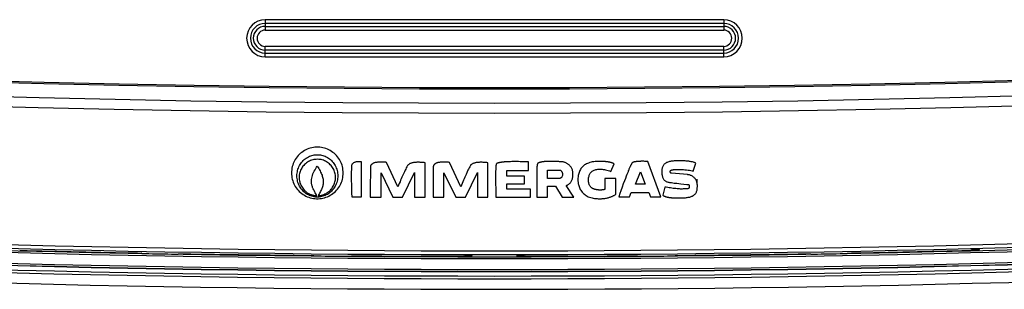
# Model space of a CAD drawing. Header units: centimetres. Extents: x 4745 to 39369, y 17389 to 19524.
# Tile 141 of 188: x 37004.8 to 37024.45, y 18529.39 to 18534.77. Entities that reach past the tile are written whole.
import ezdxf

# ---------------------------------------------------------------- set-up
doc = ezdxf.new("R2010")
doc.units = ezdxf.units.CM
doc.layers.add('$_urządzenia', color=250, linetype='Continuous')

# ---------------------------------------------------------------- blocks, each defined once
blk = doc.blocks.new('A$C92957c0b')
at = {"layer": '$_urządzenia'}
for p, q in [((-30.5, -1020.03), (-30.5, -1021.42)), ((30.5, -1020.03), (-30.5, -1020.03)), ((30.5, -1020.03), (30.5, -1021.42)), ((30.5, -1020.53), (-30.5, -1020.53)), ((-30.5, -1020.92), (30.5, -1020.92)), ((-30.5, -1021.42), (30.5, -1021.42)), ((-30.5, -1024.97), (-30.5, -1023.58)), ((30.5, -1023.58), (-30.5, -1023.58)), ((30.5, -1024.08), (-30.5, -1024.08)), ((30.5, -1024.97), (30.5, -1023.58)), ((-30.5, -1024.47), (30.5, -1024.47)), ((-30.5, -1024.97), (30.5, -1024.97)), ((-19.02, -1039.73), (-19.03, -1039.81)), ((-19.03, -1039.81), (-19.03, -1039.89)), ((-19.03, -1039.89), (-19.03, -1039.99)), ((-19.03, -1039.99), (-19.03, -1040.09)), ((-17.68, -1043.59), (-17.68, -1038.95)), ((-12.84, -1042.28), (-14.35, -1039.01)), ((-9.23, -1043.66), (-9.23, -1039.06)), ((-4.48, -1042.28), (-5.99, -1039.01)), ((-0.87, -1043.66), (-0.87, -1039.06)), ((0.17, -1040.03), (0.16, -1040.14)), ((0.18, -1039.75), (0.17, -1039.84)), ((0.17, -1039.84), (0.17, -1039.93)), ((0.17, -1039.93), (0.17, -1040.03)), ((0.18, -1039.7), (0.18, -1039.75)), ((2.15, -1038.92), (1.97, -1038.92)), ((2.33, -1038.91), (2.15, -1038.92)), ((2.53, -1038.91), (2.33, -1038.91)), ((2.73, -1038.91), (2.53, -1038.91)), ((2.95, -1038.91), (2.73, -1038.91)), ((3.18, -1038.91), (2.95, -1038.91)), ((3.42, -1038.92), (3.18, -1038.91)), ((3.68, -1038.92), (3.42, -1038.92)), ((4.55, -1040.11), (4.55, -1038.95)), ((5.65, -1039.86), (5.64, -1039.97)), ((5.64, -1039.97), (5.64, -1040.09)), ((5.65, -1039.69), (5.65, -1039.76)), ((5.65, -1039.76), (5.65, -1039.86)), ((7.07, -1041.14), (7.07, -1040.04)), ((7.07, -1040.04), (8.75, -1040.04)), ((15.49, -1040.22), (15.91, -1039.21)), ((17.86, -1040.03), (17.81, -1040.14)), ((17.9, -1039.93), (17.86, -1040.03)), ((17.94, -1039.84), (17.9, -1039.93)), ((17.98, -1039.75), (17.94, -1039.84)), ((18.02, -1039.66), (17.98, -1039.75)), ((22.15, -1043.6), (20.42, -1038.89)), ((24.39, -1039.95), (24.51, -1039.95)), ((26.45, -1040.19), (26.79, -1039.1)), ((-19.03, -1040.09), (-19.04, -1040.19)), ((-19.04, -1040.19), (-19.04, -1040.31)), ((-19.04, -1040.31), (-19.04, -1040.44)), ((-19.04, -1040.44), (-19.04, -1040.62)), ((-19.04, -1040.62), (-19.04, -1040.88)), ((-19.04, -1040.88), (-19.04, -1041.17)), ((-19.04, -1041.17), (-19.04, -1041.5)), ((-15.09, -1043.66), (-15.09, -1040.39)), ((-15.09, -1040.39), (-13.5, -1043.66)), ((-12.23, -1043.66), (-10.62, -1040.34)), ((-10.62, -1040.34), (-10.62, -1043.66)), ((-6.72, -1043.66), (-6.72, -1040.39)), ((-6.72, -1040.39), (-5.14, -1043.66)), ((-3.87, -1043.66), (-2.26, -1040.34)), ((-2.26, -1040.34), (-2.26, -1043.66)), ((0.16, -1040.83), (0.15, -1041.12)), ((0.15, -1041.12), (0.16, -1041.45)), ((0.16, -1040.14), (0.16, -1040.26)), ((0.16, -1040.26), (0.16, -1040.38)), ((0.16, -1040.38), (0.16, -1040.57)), ((0.16, -1040.57), (0.16, -1040.83)), ((1.63, -1040.83), (1.63, -1040.11)), ((1.63, -1040.11), (4.55, -1040.11)), ((3.98, -1040.83), (1.63, -1040.83)), ((3.98, -1041.89), (3.98, -1040.83)), ((5.63, -1040.57), (5.62, -1040.86)), ((5.62, -1040.86), (5.62, -1041.26)), ((5.62, -1041.26), (5.62, -1041.73)), ((5.64, -1040.09), (5.63, -1040.22)), ((5.63, -1040.22), (5.63, -1040.36)), ((5.63, -1040.36), (5.63, -1040.57)), ((8.73, -1041.14), (7.07, -1041.14)), ((14.68, -1041.17), (14.68, -1042.58)), ((16.15, -1041.17), (14.68, -1041.17)), ((16.15, -1043.26), (16.15, -1041.17)), ((17.42, -1041.15), (17.29, -1041.49)), ((17.54, -1040.84), (17.42, -1041.15)), ((17.62, -1040.63), (17.54, -1040.84)), ((17.69, -1040.43), (17.62, -1040.63)), ((17.77, -1040.25), (17.69, -1040.43)), ((17.81, -1040.14), (17.77, -1040.25)), ((18.75, -1041.91), (19.41, -1040.26)), ((19.41, -1040.26), (20.06, -1041.91)), ((25.67, -1040.64), (23.57, -1040.47)), ((26.99, -1041.94), (26.99, -1041.24)), ((-19.04, -1041.5), (-19.03, -1041.88)), ((-19.03, -1041.88), (-19.02, -1042.4)), ((-19.02, -1042.4), (-19, -1043.12)), ((0.16, -1041.45), (0.16, -1041.91)), ((0.16, -1041.91), (0.17, -1042.44)), ((0.17, -1042.44), (0.18, -1043.18)), ((1.63, -1042.56), (1.63, -1041.89)), ((1.63, -1041.89), (3.98, -1041.89)), ((4.78, -1042.56), (1.63, -1042.56)), ((4.78, -1043.66), (4.78, -1042.56)), ((5.62, -1041.73), (5.62, -1042.28)), ((5.62, -1042.28), (5.62, -1043.15)), ((7.07, -1043.66), (7.07, -1042.18)), ((7.07, -1042.18), (8.1, -1042.18)), ((8.1, -1042.18), (9.01, -1043.66)), ((10.58, -1043.66), (9.52, -1042.08)), ((16.99, -1042.31), (16.82, -1042.78)), ((17.14, -1041.88), (16.99, -1042.31)), ((17.29, -1041.49), (17.14, -1041.88)), ((20.06, -1041.91), (18.75, -1041.91)), ((22.66, -1042.29), (22.41, -1043.36)), ((24.8, -1041.86), (25.2, -1041.9)), ((25.2, -1041.9), (25.6, -1041.95)), ((25.6, -1041.95), (25.82, -1041.97)), ((-19, -1043.12), (-18.99, -1043.59)), ((-18.99, -1043.59), (-17.68, -1043.59)), ((-16.53, -1043.66), (-15.09, -1043.66)), ((-13.5, -1043.66), (-12.23, -1043.66)), ((-10.62, -1043.66), (-9.23, -1043.66)), ((-8.17, -1043.66), (-6.72, -1043.66)), ((-5.14, -1043.66), (-3.87, -1043.66)), ((-2.26, -1043.66), (-0.87, -1043.66)), ((0.18, -1043.18), (0.19, -1043.66)), ((0.19, -1043.66), (4.78, -1043.66)), ((5.62, -1043.15), (5.63, -1043.66)), ((5.63, -1043.66), (7.07, -1043.66)), ((9.01, -1043.66), (10.58, -1043.66)), ((16.68, -1043.17), (16.53, -1043.6)), ((16.53, -1043.6), (17.96, -1043.6)), ((16.82, -1042.78), (16.68, -1043.17)), ((17.96, -1043.6), (18.18, -1043.01)), ((18.18, -1043.01), (20.53, -1043.01)), ((20.53, -1043.01), (20.74, -1043.6)), ((20.74, -1043.6), (22.15, -1043.6)), ((-47.48, -1051.07), (-47.42, -1051.07)), ((-47.42, -1051.07), (-47.36, -1051.07)), ((-47.36, -1051.07), (-47.3, -1051.07)), ((-46.97, -1051.11), (-46.98, -1051.1)), ((-46.66, -1051.13), (-46.6, -1051.14)), ((-46.6, -1051.14), (-46.54, -1051.14)), ((-46.54, -1051.14), (-46.48, -1051.14)), ((-42.38, -1051.21), (-42.32, -1051.21)), ((-42.32, -1051.21), (-42.26, -1051.21)), ((-42.26, -1051.21), (-42.21, -1051.21)), ((-41.97, -1051.19), (-41.96, -1051.19)), ((-41.73, -1051.17), (-41.67, -1051.17)), ((-41.67, -1051.17), (-41.61, -1051.17)), ((-41.61, -1051.17), (-41.56, -1051.17)), ((-24.54, -1051.4), (-24.47, -1051.4)), ((-24.47, -1051.4), (-24.41, -1051.4)), ((-24.41, -1051.4), (-24.36, -1051.4)), ((-24.03, -1051.43), (-24.04, -1051.42)), ((-23.71, -1051.45), (-23.65, -1051.46)), ((-23.65, -1051.46), (-23.59, -1051.46)), ((-23.59, -1051.46), (-23.53, -1051.46)), ((-19.43, -1051.49), (-19.37, -1051.49)), ((-19.37, -1051.49), (-19.32, -1051.49)), ((-19.32, -1051.49), (-19.26, -1051.49)), ((-19.03, -1051.47), (-19.02, -1051.47)), ((-18.78, -1051.45), (-18.73, -1051.45)), ((-18.73, -1051.45), (-18.67, -1051.45)), ((-18.67, -1051.45), (-18.61, -1051.45)), ((-4.34, -1051.51), (-4.3, -1051.51)), ((-4.3, -1051.51), (-4.26, -1051.51)), ((-4.26, -1051.51), (-4.23, -1051.51)), ((-4.23, -1051.51), (-4.19, -1051.51)), ((-4.07, -1051.5), (-4.04, -1051.5)), ((-4.04, -1051.5), (-4, -1051.38)), ((-2.96, -1051.5), (-3, -1051.38)), ((3, -1051.38), (2.96, -1051.5)), ((4, -1051.38), (4.04, -1051.5)), ((4.04, -1051.5), (4.07, -1051.5)), ((4.23, -1051.51), (4.26, -1051.51)), ((4.26, -1051.51), (4.3, -1051.51)), ((4.3, -1051.51), (4.34, -1051.51)), ((18.52, -1051.45), (18.58, -1051.45)), ((18.58, -1051.45), (18.64, -1051.45)), ((18.64, -1051.45), (18.7, -1051.45)), ((19.02, -1051.47), (19.03, -1051.47)), ((19.34, -1051.49), (19.4, -1051.49)), ((19.4, -1051.49), (19.46, -1051.49)), ((19.46, -1051.49), (19.52, -1051.49)), ((23.62, -1051.46), (23.68, -1051.46)), ((23.68, -1051.46), (23.74, -1051.45)), ((23.74, -1051.45), (23.8, -1051.45)), ((24.04, -1051.42), (24.03, -1051.43)), ((24.27, -1051.4), (24.33, -1051.4)), ((24.33, -1051.4), (24.38, -1051.4)), ((24.38, -1051.4), (24.44, -1051.4)), ((41.46, -1051.17), (41.53, -1051.17)), ((41.53, -1051.17), (41.59, -1051.17)), ((41.59, -1051.17), (41.64, -1051.17)), ((41.96, -1051.19), (41.97, -1051.19)), ((42.29, -1051.21), (42.35, -1051.21)), ((42.35, -1051.21), (42.41, -1051.21)), ((42.41, -1051.21), (42.47, -1051.21)), ((46.57, -1051.14), (46.63, -1051.13)), ((46.63, -1051.13), (46.69, -1051.13)), ((46.69, -1051.13), (46.74, -1051.13)), ((46.98, -1051.1), (46.97, -1051.11)), ((47.22, -1051.08), (47.27, -1051.07)), ((47.27, -1051.07), (47.33, -1051.07)), ((47.33, -1051.07), (47.39, -1051.07)), ((63.22, -1050.72), (63.26, -1050.72)), ((63.26, -1050.72), (63.29, -1050.72)), ((63.29, -1050.72), (63.33, -1050.72)), ((63.43, -1050.71), (63.46, -1050.71)), ((63.46, -1050.7), (63.5, -1050.58)), ((64.54, -1050.68), (64.5, -1050.56))]:
    blk.add_line(p, q, dxfattribs=at)
for points in [[(69.96, -1028.3), (59.96, -1028.56), (49.97, -1028.78), (39.98, -1028.96), (29.98, -1029.1), (19.99, -1029.2), (9.99, -1029.26), (0, -1029.28), (-9.99, -1029.26), (-19.99, -1029.2), (-29.98, -1029.1), (-39.98, -1028.96), (-49.97, -1028.78), (-59.96, -1028.56), (-69.96, -1028.3), (-79.95, -1028), (-89.94, -1027.66), (-99.92, -1027.28), (-109.91, -1026.86), (-119.89, -1026.4), (-129.88, -1025.9), (-139.86, -1025.36), (-149.83, -1024.78)], [(69.89, -1028.12), (59.91, -1028.38), (49.93, -1028.6), (39.94, -1028.78), (29.96, -1028.92), (19.97, -1029.02), (9.99, -1029.08), (0, -1029.1), (-9.99, -1029.08), (-19.97, -1029.02), (-29.96, -1028.92), (-39.94, -1028.78), (-49.93, -1028.6), (-59.91, -1028.38), (-69.89, -1028.12), (-79.87, -1027.82), (-89.86, -1027.48), (-99.83, -1027.1), (-109.81, -1026.68), (-119.79, -1026.22), (-129.76, -1025.72), (-139.73, -1025.18), (-149.7, -1024.61)], [(69.89, -1028.13), (59.91, -1028.39), (49.93, -1028.61), (39.94, -1028.79), (29.96, -1028.93), (19.97, -1029.03), (9.99, -1029.09), (0, -1029.11), (-9.99, -1029.09), (-19.97, -1029.03), (-29.96, -1028.93), (-39.94, -1028.79), (-49.93, -1028.61), (-59.91, -1028.39), (-69.89, -1028.13), (-79.88, -1027.83), (-89.86, -1027.49), (-99.84, -1027.11), (-109.81, -1026.69), (-119.79, -1026.23), (-129.76, -1025.74), (-139.73, -1025.2), (-149.7, -1024.62)], [(70.67, -1030.17), (60.57, -1030.44), (50.48, -1030.66), (40.38, -1030.85), (30.29, -1030.99), (20.19, -1031.09), (10.1, -1031.15), (0, -1031.17), (-10.1, -1031.15), (-20.19, -1031.09), (-30.29, -1030.99), (-40.38, -1030.85), (-50.48, -1030.66), (-60.57, -1030.44), (-70.67, -1030.17), (-80.76, -1029.87), (-90.85, -1029.52), (-100.94, -1029.13), (-111.02, -1028.71), (-121.11, -1028.24), (-131.19, -1027.73), (-141.27, -1027.18), (-151.35, -1026.59)], [(70.82, -1031.5), (60.7, -1031.76), (50.59, -1031.99), (40.47, -1032.17), (30.35, -1032.32), (20.24, -1032.42), (10.12, -1032.48), (0, -1032.5), (-10.12, -1032.48), (-20.24, -1032.42), (-30.35, -1032.32), (-40.47, -1032.17), (-50.59, -1031.99), (-60.7, -1031.76), (-70.82, -1031.5), (-80.93, -1031.19), (-91.04, -1030.84), (-101.15, -1030.45), (-111.26, -1030.02), (-121.37, -1029.55), (-131.47, -1029.04), (-141.58, -1028.49), (-151.68, -1027.9)], [(-20.12, -1040.42), (-20.13, -1040.21), (-20.15, -1039.99), (-20.18, -1039.79), (-20.22, -1039.58), (-20.28, -1039.38), (-20.35, -1039.18), (-20.43, -1038.99), (-20.53, -1038.8), (-20.63, -1038.62), (-20.75, -1038.44), (-20.88, -1038.27), (-21.02, -1038.11), (-21.16, -1037.96), (-21.32, -1037.81), (-21.49, -1037.68), (-21.66, -1037.56), (-21.84, -1037.45), (-22.03, -1037.35), (-22.22, -1037.26), (-22.42, -1037.18), (-22.62, -1037.12), (-22.82, -1037.07), (-23.03, -1037.03), (-23.24, -1037), (-23.45, -1036.99), (-23.67, -1036.99), (-23.88, -1037), (-24.09, -1037.03), (-24.3, -1037.07), (-24.5, -1037.12), (-24.71, -1037.18), (-24.9, -1037.26), (-25.09, -1037.35), (-25.28, -1037.45), (-25.46, -1037.56), (-25.63, -1037.68), (-25.8, -1037.81), (-25.96, -1037.96), (-26.1, -1038.11), (-26.24, -1038.27), (-26.37, -1038.44), (-26.49, -1038.62), (-26.59, -1038.8), (-26.69, -1038.99), (-26.77, -1039.18), (-26.84, -1039.38), (-26.9, -1039.58), (-26.94, -1039.79), (-26.97, -1039.99), (-26.99, -1040.21), (-27, -1040.42)], [(-26.27, -1040.81), (-26.27, -1040.63), (-26.25, -1040.45), (-26.22, -1040.28), (-26.19, -1040.1), (-26.14, -1039.93), (-26.08, -1039.77), (-26.02, -1039.61), (-25.94, -1039.45), (-25.85, -1039.3), (-25.76, -1039.15), (-25.65, -1039.02), (-25.54, -1038.88), (-25.43, -1038.76), (-25.3, -1038.65), (-25.17, -1038.54), (-25.03, -1038.44), (-24.89, -1038.35), (-24.75, -1038.27), (-24.6, -1038.2), (-24.44, -1038.14), (-24.29, -1038.09), (-24.13, -1038.05), (-23.97, -1038.02), (-23.81, -1038), (-23.64, -1037.99), (-23.48, -1037.99), (-23.31, -1038), (-23.15, -1038.02), (-22.99, -1038.05), (-22.83, -1038.09), (-22.68, -1038.14), (-22.52, -1038.2), (-22.37, -1038.27), (-22.23, -1038.35), (-22.09, -1038.44), (-21.95, -1038.54), (-21.82, -1038.65), (-21.7, -1038.76), (-21.58, -1038.88), (-21.47, -1039.02), (-21.36, -1039.15), (-21.27, -1039.3), (-21.18, -1039.45), (-21.11, -1039.61), (-21.04, -1039.77), (-20.98, -1039.93), (-20.93, -1040.1), (-20.9, -1040.28), (-20.87, -1040.45), (-20.85, -1040.63), (-20.85, -1040.81)], [(-21.14, -1041.02), (-21.14, -1040.86), (-21.16, -1040.71), (-21.18, -1040.55), (-21.22, -1040.4), (-21.26, -1040.25), (-21.32, -1040.1), (-21.38, -1039.96), (-21.46, -1039.82), (-21.54, -1039.69), (-21.63, -1039.56), (-21.73, -1039.44), (-21.84, -1039.32), (-21.95, -1039.21), (-22.08, -1039.11), (-22.2, -1039.02), (-22.34, -1038.93), (-22.48, -1038.86), (-22.62, -1038.79), (-22.76, -1038.74), (-22.91, -1038.69), (-23.07, -1038.65), (-23.22, -1038.63), (-23.38, -1038.61), (-23.54, -1038.6), (-23.7, -1038.61), (-23.86, -1038.62), (-24.01, -1038.64), (-24.17, -1038.68), (-24.32, -1038.72), (-24.47, -1038.78), (-24.61, -1038.84), (-24.75, -1038.91), (-24.88, -1039), (-25.01, -1039.09), (-25.14, -1039.19), (-25.25, -1039.29), (-25.36, -1039.41), (-25.47, -1039.53), (-25.56, -1039.65), (-25.64, -1039.79), (-25.72, -1039.92), (-25.79, -1040.07), (-25.84, -1040.21), (-25.89, -1040.36), (-25.93, -1040.51), (-25.96, -1040.67), (-25.98, -1040.83), (-25.98, -1040.98), (-25.98, -1041.14)], [(-24.36, -1041.63), (-24.35, -1041.46), (-24.33, -1041.3), (-24.3, -1041.12), (-24.26, -1040.94), (-24.21, -1040.75), (-24.14, -1040.55), (-24.06, -1040.36), (-23.97, -1040.17), (-23.87, -1039.99), (-23.78, -1039.82), (-23.67, -1039.67), (-23.57, -1039.52)], [(-23.57, -1039.52), (-23.46, -1039.68), (-23.36, -1039.84), (-23.28, -1040), (-23.2, -1040.15), (-23.12, -1040.3), (-23.06, -1040.44), (-23, -1040.58), (-22.94, -1040.72), (-22.9, -1040.86), (-22.86, -1040.99), (-22.82, -1041.12), (-22.8, -1041.24), (-22.78, -1041.37), (-22.77, -1041.48), (-22.77, -1041.6)], [(-19, -1039.43), (-19, -1039.45), (-19, -1039.47), (-19, -1039.48), (-19.01, -1039.5), (-19.01, -1039.52), (-19.01, -1039.54), (-19.01, -1039.56), (-19.01, -1039.59), (-19.02, -1039.61), (-19.02, -1039.63), (-19.02, -1039.65), (-19.02, -1039.68), (-19.02, -1039.73)], [(-18.96, -1039.27), (-18.97, -1039.28), (-18.97, -1039.29), (-18.98, -1039.3), (-18.98, -1039.32), (-18.98, -1039.33), (-18.99, -1039.35), (-18.99, -1039.36), (-19, -1039.43)], [(-17.68, -1038.95), (-17.78, -1038.94), (-17.88, -1038.93), (-17.97, -1038.92), (-18.06, -1038.92), (-18.15, -1038.93), (-18.23, -1038.93), (-18.32, -1038.95), (-18.4, -1038.96), (-18.48, -1038.98), (-18.55, -1039), (-18.62, -1039.03), (-18.68, -1039.05), (-18.74, -1039.09), (-18.79, -1039.12), (-18.84, -1039.15), (-18.88, -1039.19), (-18.92, -1039.23), (-18.96, -1039.27)], [(-16.51, -1039.66), (-16.51, -1040.09), (-16.51, -1040.53), (-16.51, -1040.97), (-16.52, -1041.41), (-16.52, -1042.3)], [(-14.35, -1039.01), (-14.47, -1039), (-14.59, -1038.99), (-14.71, -1038.98), (-14.82, -1038.97), (-14.92, -1038.97), (-15.03, -1038.97), (-15.13, -1038.97), (-15.22, -1038.97), (-15.32, -1038.97), (-15.41, -1038.98), (-15.49, -1038.99), (-15.58, -1039), (-15.66, -1039.01), (-15.74, -1039.02), (-15.81, -1039.03), (-15.88, -1039.05), (-15.95, -1039.07), (-16.01, -1039.09), (-16.08, -1039.12), (-16.13, -1039.14), (-16.19, -1039.17), (-16.24, -1039.2), (-16.29, -1039.23), (-16.33, -1039.27), (-16.37, -1039.3), (-16.4, -1039.34), (-16.43, -1039.38), (-16.45, -1039.42), (-16.47, -1039.47), (-16.49, -1039.51), (-16.5, -1039.56), (-16.5, -1039.61), (-16.51, -1039.66)], [(-11.56, -1039.44), (-11.64, -1039.59), (-11.73, -1039.74), (-11.81, -1039.9), (-11.89, -1040.07), (-11.97, -1040.25)], [(-9.23, -1039.06), (-9.37, -1039.05), (-9.5, -1039.03), (-9.63, -1039.02), (-9.76, -1039.01), (-9.88, -1039.01), (-9.99, -1039), (-10.1, -1039), (-10.21, -1039), (-10.31, -1039), (-10.41, -1039.01), (-10.51, -1039.01), (-10.6, -1039.02), (-10.69, -1039.03), (-10.78, -1039.05), (-10.86, -1039.06), (-10.95, -1039.08), (-11.02, -1039.1), (-11.1, -1039.13), (-11.17, -1039.15), (-11.24, -1039.18), (-11.3, -1039.21), (-11.36, -1039.25), (-11.41, -1039.28), (-11.45, -1039.32), (-11.49, -1039.36), (-11.53, -1039.4), (-11.56, -1039.44)], [(-8.14, -1039.66), (-8.15, -1040.09), (-8.15, -1040.53), (-8.15, -1040.97), (-8.15, -1041.41), (-8.16, -1042.3)], [(-5.99, -1039.01), (-6.11, -1039), (-6.23, -1038.99), (-6.34, -1038.98), (-6.46, -1038.97), (-6.56, -1038.97), (-6.67, -1038.97), (-6.77, -1038.97), (-6.86, -1038.97), (-6.95, -1038.97), (-7.04, -1038.98), (-7.13, -1038.99), (-7.21, -1039), (-7.3, -1039.01), (-7.37, -1039.02), (-7.45, -1039.03), (-7.52, -1039.05), (-7.59, -1039.07), (-7.65, -1039.09), (-7.71, -1039.12), (-7.77, -1039.14), (-7.83, -1039.17), (-7.88, -1039.2), (-7.92, -1039.23), (-7.97, -1039.27), (-8, -1039.3), (-8.04, -1039.34), (-8.06, -1039.38), (-8.09, -1039.42), (-8.11, -1039.47), (-8.12, -1039.51), (-8.14, -1039.56), (-8.14, -1039.61), (-8.14, -1039.66)], [(-3.2, -1039.44), (-3.28, -1039.59), (-3.37, -1039.74), (-3.45, -1039.9), (-3.53, -1040.07), (-3.61, -1040.25)], [(-0.87, -1039.06), (-1.01, -1039.05), (-1.14, -1039.03), (-1.27, -1039.02), (-1.39, -1039.01), (-1.51, -1039.01), (-1.63, -1039), (-1.74, -1039), (-1.85, -1039), (-1.95, -1039), (-2.05, -1039.01), (-2.15, -1039.01), (-2.24, -1039.02), (-2.33, -1039.03), (-2.42, -1039.05), (-2.5, -1039.06), (-2.58, -1039.08), (-2.66, -1039.1), (-2.74, -1039.13), (-2.81, -1039.15), (-2.87, -1039.18), (-2.94, -1039.21), (-2.99, -1039.25), (-3.05, -1039.28), (-3.09, -1039.32), (-3.13, -1039.36), (-3.17, -1039.4), (-3.2, -1039.44)], [(0.21, -1039.39), (0.2, -1039.41), (0.2, -1039.43), (0.2, -1039.45), (0.2, -1039.47), (0.19, -1039.49), (0.19, -1039.51), (0.19, -1039.53), (0.19, -1039.55), (0.19, -1039.58), (0.19, -1039.6), (0.18, -1039.62), (0.18, -1039.65), (0.18, -1039.7)], [(0.25, -1039.23), (0.24, -1039.24), (0.23, -1039.25), (0.23, -1039.26), (0.22, -1039.28), (0.22, -1039.29), (0.22, -1039.31), (0.22, -1039.33), (0.21, -1039.39)], [(1.97, -1038.92), (1.89, -1038.93), (1.81, -1038.93), (1.73, -1038.93), (1.65, -1038.94), (1.58, -1038.94), (1.5, -1038.95), (1.43, -1038.95), (1.36, -1038.96), (1.3, -1038.96), (1.23, -1038.97), (1.17, -1038.97), (1.11, -1038.98), (1.05, -1038.99), (0.99, -1038.99), (0.94, -1039), (0.88, -1039.01), (0.83, -1039.02), (0.78, -1039.03), (0.73, -1039.04), (0.68, -1039.05), (0.64, -1039.06), (0.59, -1039.07), (0.55, -1039.08), (0.5, -1039.09), (0.46, -1039.1), (0.42, -1039.11), (0.38, -1039.13), (0.35, -1039.14), (0.32, -1039.16), (0.29, -1039.18), (0.27, -1039.2), (0.25, -1039.23)], [(4.55, -1038.95), (4.39, -1038.95), (4.24, -1038.94), (4.1, -1038.93), (3.95, -1038.93), (3.68, -1038.92)], [(5.67, -1039.44), (5.67, -1039.46), (5.67, -1039.49), (5.67, -1039.52), (5.66, -1039.54), (5.66, -1039.57), (5.66, -1039.6), (5.66, -1039.63), (5.65, -1039.69)], [(5.71, -1039.23), (5.7, -1039.24), (5.7, -1039.26), (5.69, -1039.28), (5.69, -1039.3), (5.69, -1039.32), (5.68, -1039.35), (5.68, -1039.37), (5.68, -1039.39), (5.67, -1039.44)], [(9.16, -1038.95), (9.03, -1038.94), (8.91, -1038.93), (8.78, -1038.92), (8.66, -1038.92), (8.55, -1038.91), (8.44, -1038.9), (8.33, -1038.9), (8.22, -1038.89), (8.12, -1038.89), (8.02, -1038.89), (7.92, -1038.88), (7.82, -1038.88), (7.73, -1038.88), (7.64, -1038.88), (7.56, -1038.88), (7.47, -1038.88), (7.39, -1038.88), (7.31, -1038.88), (7.23, -1038.88), (7.15, -1038.88), (7.08, -1038.88), (7.01, -1038.89), (6.94, -1038.89), (6.87, -1038.89), (6.8, -1038.9), (6.74, -1038.9), (6.68, -1038.91), (6.62, -1038.91), (6.56, -1038.92), (6.5, -1038.93), (6.45, -1038.93), (6.39, -1038.94), (6.34, -1038.95), (6.29, -1038.96), (6.24, -1038.97), (6.2, -1038.98), (6.15, -1038.99), (6.11, -1039), (6.07, -1039.01), (6.03, -1039.02), (5.99, -1039.04), (5.95, -1039.05), (5.91, -1039.07), (5.88, -1039.08), (5.84, -1039.1), (5.81, -1039.12), (5.79, -1039.14), (5.76, -1039.16), (5.74, -1039.18), (5.72, -1039.2), (5.71, -1039.23)], [(8.75, -1040.04), (8.78, -1040.06), (8.81, -1040.08), (8.84, -1040.1), (8.87, -1040.13), (8.89, -1040.16), (8.92, -1040.2), (8.94, -1040.24), (8.97, -1040.28), (8.99, -1040.32), (9.01, -1040.37), (9.02, -1040.41), (9.04, -1040.47), (9.05, -1040.52), (9.05, -1040.57), (9.06, -1040.63)], [(10.45, -1040.58), (10.45, -1040.46), (10.44, -1040.34), (10.42, -1040.23), (10.4, -1040.12), (10.37, -1040.02), (10.33, -1039.92), (10.29, -1039.83), (10.24, -1039.74), (10.19, -1039.66), (10.13, -1039.58), (10.07, -1039.5), (10, -1039.43), (9.93, -1039.36), (9.86, -1039.3), (9.78, -1039.24), (9.71, -1039.19), (9.64, -1039.15), (9.57, -1039.11), (9.5, -1039.07), (9.43, -1039.04), (9.36, -1039.01), (9.29, -1038.99), (9.23, -1038.97), (9.16, -1038.95)], [(14.03, -1038.88), (13.81, -1038.88), (13.6, -1038.89), (13.4, -1038.91), (13.21, -1038.93), (13.02, -1038.96), (12.85, -1039), (12.68, -1039.05), (12.52, -1039.1), (12.38, -1039.15), (12.24, -1039.22), (12.11, -1039.29), (11.99, -1039.36), (11.88, -1039.45), (11.77, -1039.54), (11.68, -1039.64), (11.59, -1039.74), (11.5, -1039.85), (11.43, -1039.96), (11.36, -1040.08), (11.3, -1040.21), (11.25, -1040.34), (11.21, -1040.48), (11.17, -1040.63), (11.15, -1040.78), (11.13, -1040.95), (11.11, -1041.12), (11.11, -1041.41)], [(12.61, -1040.73), (12.65, -1040.64), (12.7, -1040.55), (12.75, -1040.47), (12.8, -1040.4), (12.87, -1040.33), (12.93, -1040.26), (13.01, -1040.2), (13.09, -1040.15), (13.18, -1040.09), (13.28, -1040.05), (13.38, -1040.01), (13.5, -1039.97), (13.62, -1039.94), (13.75, -1039.92), (13.88, -1039.91), (14.03, -1039.9)], [(15.91, -1039.21), (15.89, -1039.19), (15.86, -1039.17), (15.83, -1039.16), (15.8, -1039.14), (15.77, -1039.13), (15.74, -1039.12), (15.7, -1039.1), (15.67, -1039.09), (15.63, -1039.08), (15.59, -1039.06), (15.55, -1039.05), (15.51, -1039.04), (15.47, -1039.03), (15.42, -1039.02), (15.38, -1039.01), (15.33, -1039), (15.28, -1038.99), (15.24, -1038.98), (15.18, -1038.97), (15.13, -1038.96), (15.08, -1038.95), (15.02, -1038.94), (14.96, -1038.93), (14.9, -1038.93), (14.84, -1038.92), (14.78, -1038.91), (14.71, -1038.91), (14.64, -1038.9), (14.57, -1038.9), (14.5, -1038.89), (14.43, -1038.89), (14.35, -1038.88), (14.28, -1038.88), (14.2, -1038.88), (14.11, -1038.88), (14.03, -1038.88)], [(14.03, -1039.9), (14.17, -1039.91), (14.32, -1039.92), (14.47, -1039.94), (14.63, -1039.97), (14.79, -1040.01), (14.96, -1040.05), (15.13, -1040.1), (15.31, -1040.16), (15.49, -1040.22)], [(19.87, -1038.87), (19.8, -1038.87), (19.73, -1038.87), (19.66, -1038.87), (19.6, -1038.87), (19.54, -1038.87), (19.48, -1038.87), (19.42, -1038.88), (19.36, -1038.88), (19.31, -1038.88), (19.25, -1038.88), (19.2, -1038.88), (19.15, -1038.89), (19.1, -1038.89), (19.05, -1038.89), (19, -1038.9), (18.96, -1038.9), (18.91, -1038.91), (18.87, -1038.91), (18.83, -1038.92), (18.79, -1038.92), (18.75, -1038.93), (18.71, -1038.93), (18.67, -1038.94), (18.64, -1038.94), (18.61, -1038.95), (18.57, -1038.96), (18.54, -1038.97), (18.51, -1038.98), (18.48, -1038.99), (18.45, -1039), (18.43, -1039.01), (18.4, -1039.02), (18.37, -1039.03), (18.35, -1039.05), (18.33, -1039.07), (18.31, -1039.09), (18.29, -1039.12), (18.28, -1039.14), (18.26, -1039.16), (18.25, -1039.19), (18.23, -1039.22), (18.22, -1039.24), (18.2, -1039.27), (18.18, -1039.3), (18.17, -1039.33), (18.15, -1039.37), (18.14, -1039.4), (18.12, -1039.43), (18.1, -1039.47), (18.09, -1039.5), (18.07, -1039.54), (18.05, -1039.58), (18.02, -1039.66)], [(20.42, -1038.89), (20.33, -1038.89), (20.25, -1038.88), (20.17, -1038.88), (20.09, -1038.88), (20.01, -1038.88), (19.87, -1038.87)], [(24.84, -1038.81), (24.68, -1038.81), (24.52, -1038.81), (24.37, -1038.81), (24.22, -1038.82), (24.07, -1038.82), (23.93, -1038.83), (23.79, -1038.84), (23.66, -1038.85), (23.53, -1038.87), (23.41, -1038.89), (23.29, -1038.91), (23.18, -1038.94), (23.08, -1038.97), (22.98, -1039.01), (22.89, -1039.05), (22.81, -1039.1), (22.73, -1039.15), (22.66, -1039.21), (22.6, -1039.27), (22.54, -1039.33), (22.49, -1039.4), (22.44, -1039.47), (22.4, -1039.55), (22.36, -1039.63), (22.33, -1039.72), (22.31, -1039.82), (22.29, -1039.92), (22.27, -1040.03), (22.26, -1040.14), (22.26, -1040.26)], [(23.57, -1040.47), (23.56, -1040.47), (23.54, -1040.47), (23.53, -1040.46), (23.51, -1040.46), (23.49, -1040.45), (23.48, -1040.44), (23.46, -1040.43), (23.44, -1040.42), (23.43, -1040.4), (23.42, -1040.39), (23.41, -1040.37), (23.4, -1040.35), (23.39, -1040.33), (23.39, -1040.3), (23.38, -1040.28), (23.38, -1040.26), (23.38, -1040.23), (23.39, -1040.21), (23.39, -1040.18), (23.4, -1040.16), (23.4, -1040.14), (23.41, -1040.13), (23.42, -1040.11), (23.43, -1040.09), (23.45, -1040.08), (23.46, -1040.07), (23.47, -1040.06), (23.48, -1040.05), (23.5, -1040.04), (23.51, -1040.04), (23.52, -1040.03), (23.54, -1040.03), (23.55, -1040.03)], [(23.55, -1040.03), (23.58, -1040.01), (23.62, -1040.01), (23.65, -1040), (23.69, -1039.99), (23.73, -1039.99), (23.77, -1039.99), (23.81, -1039.98), (23.85, -1039.98), (23.98, -1039.97)], [(23.98, -1039.97), (24.03, -1039.97), (24.08, -1039.97), (24.13, -1039.96), (24.18, -1039.96), (24.23, -1039.96), (24.28, -1039.96), (24.34, -1039.95), (24.39, -1039.95)], [(24.51, -1039.95), (24.64, -1039.95), (24.7, -1039.95)], [(24.7, -1039.95), (24.93, -1039.96), (25.14, -1039.97), (25.35, -1039.99), (25.55, -1040.01), (25.75, -1040.03), (25.93, -1040.07), (26.11, -1040.1), (26.29, -1040.15), (26.45, -1040.19)], [(26.79, -1039.1), (26.71, -1039.06), (26.63, -1039.03), (26.55, -1039.01), (26.46, -1038.98), (26.36, -1038.96), (26.26, -1038.94), (26.17, -1038.92), (26.06, -1038.91), (25.96, -1038.89), (25.85, -1038.87), (25.73, -1038.86), (25.62, -1038.85), (25.5, -1038.84), (25.37, -1038.83), (25.25, -1038.82), (25.12, -1038.82), (24.98, -1038.81), (24.84, -1038.81)], [(-27, -1040.42), (-26.99, -1040.63), (-26.97, -1040.84), (-26.94, -1041.05), (-26.9, -1041.26), (-26.84, -1041.46), (-26.77, -1041.66), (-26.69, -1041.85), (-26.59, -1042.04), (-26.49, -1042.22), (-26.37, -1042.4), (-26.24, -1042.57), (-26.1, -1042.73), (-25.96, -1042.88), (-25.8, -1043.03), (-25.63, -1043.16), (-25.46, -1043.28), (-25.28, -1043.39), (-25.09, -1043.49), (-24.9, -1043.58), (-24.71, -1043.66), (-24.5, -1043.72), (-24.3, -1043.77), (-24.09, -1043.81), (-23.88, -1043.84), (-23.67, -1043.85), (-23.45, -1043.85), (-23.24, -1043.84), (-23.03, -1043.81), (-22.82, -1043.77), (-22.62, -1043.72), (-22.42, -1043.66), (-22.22, -1043.58), (-22.03, -1043.49), (-21.84, -1043.39), (-21.66, -1043.28), (-21.49, -1043.16), (-21.32, -1043.03), (-21.16, -1042.88), (-21.02, -1042.73), (-20.88, -1042.57), (-20.75, -1042.4), (-20.63, -1042.22), (-20.53, -1042.04), (-20.43, -1041.85), (-20.35, -1041.66), (-20.28, -1041.46), (-20.22, -1041.26), (-20.18, -1041.05), (-20.15, -1040.84), (-20.13, -1040.63), (-20.12, -1040.42)], [(-20.85, -1040.81), (-20.85, -1040.99), (-20.87, -1041.17), (-20.9, -1041.34), (-20.93, -1041.52), (-20.98, -1041.69), (-21.04, -1041.85), (-21.11, -1042.01), (-21.18, -1042.17), (-21.27, -1042.32), (-21.36, -1042.46), (-21.47, -1042.6), (-21.58, -1042.73), (-21.7, -1042.86), (-21.82, -1042.97), (-21.95, -1043.08), (-22.09, -1043.18), (-22.23, -1043.27), (-22.37, -1043.35), (-22.52, -1043.42), (-22.68, -1043.48), (-22.83, -1043.53), (-22.99, -1043.57), (-23.15, -1043.6), (-23.31, -1043.62), (-23.48, -1043.63), (-23.64, -1043.63), (-23.81, -1043.62), (-23.97, -1043.6), (-24.13, -1043.57), (-24.29, -1043.53), (-24.44, -1043.48), (-24.6, -1043.42), (-24.75, -1043.35), (-24.89, -1043.27), (-25.03, -1043.18), (-25.17, -1043.08), (-25.3, -1042.97), (-25.43, -1042.86), (-25.54, -1042.73), (-25.65, -1042.6), (-25.76, -1042.46), (-25.85, -1042.32), (-25.94, -1042.17), (-26.02, -1042.01), (-26.08, -1041.85), (-26.14, -1041.69), (-26.19, -1041.52), (-26.22, -1041.34), (-26.25, -1041.17), (-26.27, -1040.99), (-26.27, -1040.81)], [(-25.98, -1041.14), (-25.97, -1041.3), (-25.94, -1041.45), (-25.91, -1041.61), (-25.87, -1041.76), (-25.82, -1041.91), (-25.75, -1042.05), (-25.68, -1042.19), (-25.6, -1042.32), (-25.51, -1042.45), (-25.41, -1042.58), (-25.31, -1042.69), (-25.19, -1042.8), (-25.07, -1042.91), (-24.95, -1043), (-24.81, -1043.09), (-24.68, -1043.17), (-24.54, -1043.23), (-24.39, -1043.29), (-24.24, -1043.34), (-24.09, -1043.38), (-23.93, -1043.41), (-23.78, -1043.43), (-23.62, -1043.44)], [(-23.45, -1043.43), (-23.3, -1043.42), (-23.15, -1043.4), (-23, -1043.37), (-22.85, -1043.33), (-22.7, -1043.27), (-22.56, -1043.21), (-22.41, -1043.14), (-22.28, -1043.07), (-22.15, -1042.98), (-22.03, -1042.89), (-21.91, -1042.79), (-21.81, -1042.69), (-21.71, -1042.58), (-21.61, -1042.46), (-21.53, -1042.33), (-21.45, -1042.2), (-21.38, -1042.06), (-21.31, -1041.92), (-21.26, -1041.77), (-21.22, -1041.62), (-21.18, -1041.47), (-21.16, -1041.32), (-21.14, -1041.17), (-21.14, -1041.02)], [(-11.97, -1040.25), (-12.13, -1040.61), (-12.22, -1040.8), (-12.3, -1040.99), (-12.39, -1041.19), (-12.48, -1041.4), (-12.56, -1041.61), (-12.66, -1041.82), (-12.75, -1042.05), (-12.84, -1042.28)], [(-3.61, -1040.25), (-3.77, -1040.61), (-3.85, -1040.8), (-3.94, -1040.99), (-4.03, -1041.19), (-4.11, -1041.4), (-4.2, -1041.61), (-4.29, -1041.82), (-4.39, -1042.05), (-4.48, -1042.28)], [(9.06, -1040.63), (9.05, -1040.68), (9.05, -1040.73), (9.04, -1040.78), (9.02, -1040.83), (9, -1040.87), (8.98, -1040.92), (8.96, -1040.96), (8.93, -1040.99), (8.91, -1041.02), (8.88, -1041.05), (8.85, -1041.08), (8.82, -1041.1), (8.79, -1041.11), (8.76, -1041.13), (8.73, -1041.14)], [(9.52, -1042.08), (9.58, -1042.07), (9.64, -1042.05), (9.7, -1042.03), (9.76, -1042), (9.82, -1041.96), (9.88, -1041.92), (9.94, -1041.88), (10, -1041.83), (10.06, -1041.77), (10.11, -1041.7), (10.17, -1041.63), (10.22, -1041.56), (10.26, -1041.47), (10.31, -1041.38), (10.34, -1041.29), (10.38, -1041.19), (10.4, -1041.08), (10.43, -1040.96), (10.44, -1040.84), (10.45, -1040.71), (10.45, -1040.58)], [(14.68, -1042.58), (14.68, -1042.59), (14.68, -1042.59), (14.68, -1042.6), (14.68, -1042.6), (14.67, -1042.6), (14.67, -1042.6), (14.66, -1042.61), (14.66, -1042.61), (14.66, -1042.61), (14.65, -1042.62), (14.65, -1042.62), (14.64, -1042.62), (14.64, -1042.62), (14.63, -1042.63), (14.63, -1042.63), (14.62, -1042.63), (14.61, -1042.63), (14.61, -1042.63), (14.6, -1042.64), (14.6, -1042.64), (14.59, -1042.64), (14.58, -1042.64), (14.57, -1042.65), (14.57, -1042.65), (14.56, -1042.65), (14.55, -1042.65), (14.54, -1042.65), (14.53, -1042.66), (14.53, -1042.66), (14.52, -1042.66), (14.51, -1042.66), (14.5, -1042.66), (14.49, -1042.66), (14.48, -1042.67), (14.47, -1042.67), (14.46, -1042.67), (14.44, -1042.67), (14.43, -1042.67), (14.42, -1042.67), (14.41, -1042.67), (14.4, -1042.68), (14.38, -1042.68), (14.37, -1042.68), (14.36, -1042.68), (14.34, -1042.68), (14.33, -1042.68), (14.32, -1042.68), (14.3, -1042.68), (14.28, -1042.68), (14.27, -1042.69), (14.25, -1042.69), (14.24, -1042.69), (14.22, -1042.69), (14.2, -1042.69), (14.18, -1042.69), (14.16, -1042.69), (14.15, -1042.69), (14.13, -1042.69), (14.11, -1042.69), (14.09, -1042.69), (14.06, -1042.69), (14.04, -1042.69), (14.02, -1042.69), (14, -1042.69), (13.97, -1042.69), (13.95, -1042.69), (13.92, -1042.69), (13.9, -1042.69), (13.87, -1042.69), (13.84, -1042.68), (13.82, -1042.68), (13.79, -1042.68), (13.76, -1042.68), (13.73, -1042.67), (13.7, -1042.67), (13.66, -1042.67), (13.63, -1042.66), (13.6, -1042.66), (13.56, -1042.65), (13.53, -1042.64), (13.49, -1042.64), (13.45, -1042.63), (13.41, -1042.62), (13.37, -1042.61), (13.33, -1042.59), (13.29, -1042.58), (13.24, -1042.56), (13.2, -1042.55), (13.15, -1042.53), (13.11, -1042.5), (13.06, -1042.48), (13.01, -1042.45), (12.97, -1042.42), (12.92, -1042.38), (12.87, -1042.34), (12.82, -1042.29), (12.78, -1042.24), (12.73, -1042.18), (12.69, -1042.12), (12.65, -1042.05), (12.62, -1041.98), (12.59, -1041.9), (12.56, -1041.81), (12.54, -1041.72), (12.52, -1041.62), (12.51, -1041.52), (12.51, -1041.41), (12.51, -1041.29), (12.51, -1041.18), (12.53, -1041.05), (12.55, -1040.94), (12.58, -1040.83), (12.61, -1040.73)], [(22.26, -1040.26), (22.26, -1040.38), (22.27, -1040.49), (22.28, -1040.6), (22.3, -1040.71), (22.32, -1040.81), (22.34, -1040.91), (22.37, -1041), (22.41, -1041.08), (22.45, -1041.16), (22.5, -1041.23), (22.55, -1041.3), (22.6, -1041.36), (22.66, -1041.41), (22.72, -1041.46), (22.78, -1041.51), (22.85, -1041.55), (22.93, -1041.58), (23, -1041.61), (23.09, -1041.63), (23.18, -1041.66), (23.27, -1041.67), (23.37, -1041.69), (23.47, -1041.7), (23.57, -1041.71)], [(27, -1042.14), (27, -1042.01), (26.98, -1041.9), (26.97, -1041.79), (26.94, -1041.68), (26.91, -1041.58), (26.88, -1041.49), (26.84, -1041.4), (26.8, -1041.32), (26.75, -1041.25), (26.69, -1041.17), (26.63, -1041.1), (26.56, -1041.04), (26.49, -1040.97), (26.41, -1040.91), (26.33, -1040.86), (26.25, -1040.82), (26.17, -1040.78), (26.09, -1040.75), (26.02, -1040.72), (25.94, -1040.69), (25.87, -1040.68), (25.8, -1040.66), (25.73, -1040.65), (25.67, -1040.64)], [(-23.62, -1043.44), (-23.69, -1043.32), (-23.76, -1043.2), (-23.83, -1043.08), (-23.89, -1042.97), (-23.95, -1042.86), (-24, -1042.75), (-24.05, -1042.65), (-24.1, -1042.54), (-24.15, -1042.44), (-24.19, -1042.34), (-24.22, -1042.25), (-24.26, -1042.15), (-24.28, -1042.06), (-24.31, -1041.97), (-24.33, -1041.88), (-24.34, -1041.79), (-24.35, -1041.71), (-24.36, -1041.63)], [(-22.77, -1041.6), (-22.77, -1041.7), (-22.78, -1041.81), (-22.79, -1041.92), (-22.82, -1042.03), (-22.85, -1042.14), (-22.88, -1042.26), (-22.93, -1042.38), (-22.97, -1042.51), (-23.03, -1042.63), (-23.08, -1042.76), (-23.15, -1042.89), (-23.21, -1043.02), (-23.29, -1043.16), (-23.36, -1043.29), (-23.45, -1043.43)], [(-16.52, -1042.3), (-16.53, -1042.75), (-16.53, -1043.66)], [(-8.16, -1042.3), (-8.17, -1042.75), (-8.17, -1043.66)], [(11.11, -1041.41), (11.11, -1041.51), (11.12, -1041.62), (11.13, -1041.73), (11.15, -1041.85), (11.18, -1041.96), (11.21, -1042.09), (11.25, -1042.21), (11.3, -1042.34), (11.35, -1042.47), (11.42, -1042.61), (11.49, -1042.73), (11.58, -1042.85), (11.66, -1042.96), (11.76, -1043.07), (11.86, -1043.17), (11.97, -1043.26), (12.09, -1043.35), (12.21, -1043.43), (12.35, -1043.51), (12.49, -1043.58), (12.65, -1043.64), (12.81, -1043.69), (12.98, -1043.74), (13.15, -1043.78), (13.32, -1043.81), (13.49, -1043.83), (13.65, -1043.84), (13.8, -1043.85), (13.94, -1043.85), (14.08, -1043.85), (14.22, -1043.85), (14.34, -1043.84), (14.47, -1043.83), (14.59, -1043.81), (14.7, -1043.8), (14.82, -1043.78), (14.92, -1043.76), (15.03, -1043.74), (15.12, -1043.71), (15.22, -1043.69), (15.31, -1043.66), (15.4, -1043.63), (15.48, -1043.6), (15.56, -1043.57), (15.64, -1043.54), (15.71, -1043.51), (15.78, -1043.47), (15.85, -1043.44), (15.92, -1043.4), (15.98, -1043.37), (16.04, -1043.33), (16.09, -1043.3), (16.15, -1043.26)], [(24.76, -1042.56), (24.61, -1042.55), (24.45, -1042.54), (24.29, -1042.53), (24.13, -1042.51), (23.96, -1042.49), (23.79, -1042.47), (23.61, -1042.44), (23.43, -1042.41), (23.25, -1042.38), (23.06, -1042.35), (22.86, -1042.32), (22.66, -1042.29)], [(23.57, -1041.71), (23.74, -1041.74), (23.9, -1041.76), (24.08, -1041.78), (24.25, -1041.8), (24.8, -1041.86)], [(24.57, -1043.74), (24.72, -1043.74), (24.87, -1043.74), (25.01, -1043.73), (25.14, -1043.73), (25.28, -1043.72), (25.4, -1043.71), (25.53, -1043.7), (25.65, -1043.68), (25.76, -1043.66), (25.87, -1043.64), (25.98, -1043.62), (26.08, -1043.59), (26.18, -1043.56), (26.27, -1043.53), (26.35, -1043.49), (26.43, -1043.44), (26.5, -1043.4), (26.57, -1043.35), (26.63, -1043.3), (26.68, -1043.24), (26.73, -1043.18), (26.78, -1043.12), (26.82, -1043.05), (26.86, -1042.97), (26.89, -1042.88), (26.92, -1042.79), (26.95, -1042.7), (26.97, -1042.59), (26.98, -1042.49), (26.99, -1042.37), (27, -1042.26), (27, -1042.14)], [(25.73, -1042.52), (25.63, -1042.53), (25.53, -1042.53), (25.43, -1042.54), (25.32, -1042.55), (25.22, -1042.55), (25.11, -1042.55), (24.99, -1042.56), (24.88, -1042.56), (24.76, -1042.56)], [(25.92, -1042.24), (25.92, -1042.28), (25.92, -1042.31), (25.91, -1042.34), (25.9, -1042.37), (25.89, -1042.39), (25.88, -1042.42), (25.87, -1042.44), (25.85, -1042.46), (25.84, -1042.47), (25.82, -1042.49), (25.8, -1042.5), (25.78, -1042.51), (25.77, -1042.51), (25.75, -1042.52), (25.73, -1042.52)], [(25.82, -1041.97), (25.83, -1041.97), (25.84, -1041.97), (25.84, -1041.98), (25.85, -1041.98), (25.86, -1041.99), (25.86, -1042), (25.87, -1042), (25.88, -1042.01), (25.88, -1042.02), (25.89, -1042.03), (25.89, -1042.04), (25.9, -1042.05), (25.9, -1042.06), (25.9, -1042.07), (25.91, -1042.08), (25.91, -1042.1), (25.91, -1042.11), (25.92, -1042.12), (25.92, -1042.13), (25.92, -1042.15), (25.92, -1042.16), (25.92, -1042.18), (25.92, -1042.19), (25.92, -1042.21), (25.92, -1042.23), (25.92, -1042.24)], [(22.41, -1043.36), (22.42, -1043.37), (22.42, -1043.39), (22.43, -1043.4), (22.45, -1043.41), (22.46, -1043.42), (22.47, -1043.43), (22.49, -1043.44), (22.5, -1043.45), (22.52, -1043.46), (22.53, -1043.47), (22.55, -1043.48), (22.57, -1043.49), (22.59, -1043.49), (22.6, -1043.5), (22.62, -1043.51), (22.64, -1043.52), (22.67, -1043.53), (22.69, -1043.54), (22.71, -1043.55), (22.73, -1043.56), (22.76, -1043.56), (22.78, -1043.57), (22.81, -1043.58), (22.84, -1043.59), (22.87, -1043.6), (22.9, -1043.6), (22.93, -1043.61), (22.96, -1043.62), (22.99, -1043.63), (23.02, -1043.63), (23.06, -1043.64), (23.09, -1043.65), (23.13, -1043.65), (23.17, -1043.66), (23.21, -1043.67), (23.25, -1043.67), (23.29, -1043.68), (23.33, -1043.68), (23.37, -1043.69), (23.42, -1043.69), (23.47, -1043.7), (23.51, -1043.7), (23.56, -1043.71), (23.61, -1043.71), (23.66, -1043.72), (23.72, -1043.72), (23.77, -1043.72), (23.83, -1043.73), (23.89, -1043.73), (23.95, -1043.73), (24.01, -1043.74), (24.07, -1043.74), (24.14, -1043.74), (24.21, -1043.74), (24.27, -1043.74), (24.35, -1043.74), (24.57, -1043.74)], [(-47.3, -1051.07), (-47.24, -1051.07), (-47.22, -1051.08), (-47.19, -1051.08), (-47.17, -1051.08), (-47.14, -1051.08), (-47.12, -1051.08), (-47.1, -1051.08), (-47.08, -1051.09), (-47.06, -1051.09), (-47.05, -1051.09), (-47.03, -1051.09), (-47.02, -1051.09), (-47.01, -1051.09), (-47, -1051.1), (-46.99, -1051.1), (-46.99, -1051.1), (-46.98, -1051.1)], [(-46.97, -1051.11), (-46.97, -1051.11), (-46.97, -1051.11), (-46.96, -1051.11), (-46.95, -1051.11), (-46.94, -1051.11)], [(-46.94, -1051.11), (-46.92, -1051.12), (-46.91, -1051.12), (-46.89, -1051.12), (-46.88, -1051.12), (-46.86, -1051.12), (-46.84, -1051.12), (-46.81, -1051.13), (-46.79, -1051.13), (-46.77, -1051.13), (-46.74, -1051.13), (-46.71, -1051.13), (-46.66, -1051.13)], [(-42.47, -1051.21), (-42.44, -1051.21), (-42.38, -1051.21)], [(-42.21, -1051.21), (-42.18, -1051.21), (-42.15, -1051.21), (-42.13, -1051.21), (-42.11, -1051.21), (-42.09, -1051.21), (-42.07, -1051.21), (-42.05, -1051.2), (-42.03, -1051.2), (-42.02, -1051.2), (-42.01, -1051.2), (-42, -1051.2), (-41.99, -1051.2), (-41.98, -1051.2), (-41.97, -1051.2), (-41.97, -1051.19)], [(-41.96, -1051.19), (-41.96, -1051.19), (-41.95, -1051.19), (-41.95, -1051.18), (-41.94, -1051.18), (-41.93, -1051.18)], [(-41.93, -1051.18), (-41.91, -1051.18), (-41.9, -1051.18), (-41.88, -1051.18), (-41.86, -1051.18), (-41.84, -1051.18), (-41.82, -1051.18), (-41.8, -1051.17), (-41.78, -1051.17), (-41.75, -1051.17), (-41.73, -1051.17)], [(-41.56, -1051.17), (-41.49, -1051.17), (-41.46, -1051.17)], [(-24.36, -1051.4), (-24.3, -1051.4), (-24.27, -1051.4), (-24.25, -1051.4), (-24.22, -1051.4), (-24.2, -1051.41), (-24.18, -1051.41), (-24.16, -1051.41), (-24.14, -1051.41), (-24.12, -1051.41), (-24.1, -1051.41), (-24.09, -1051.41), (-24.07, -1051.42), (-24.06, -1051.42), (-24.05, -1051.42), (-24.05, -1051.42), (-24.04, -1051.42), (-24.04, -1051.42)], [(-24.03, -1051.43), (-24.03, -1051.43), (-24.02, -1051.43), (-24.01, -1051.43), (-24, -1051.44), (-23.99, -1051.44)], [(-23.99, -1051.44), (-23.98, -1051.44), (-23.97, -1051.44), (-23.95, -1051.44), (-23.93, -1051.44), (-23.91, -1051.44), (-23.89, -1051.45), (-23.87, -1051.45), (-23.85, -1051.45), (-23.82, -1051.45), (-23.8, -1051.45), (-23.77, -1051.45), (-23.71, -1051.45)], [(-19.52, -1051.49), (-19.49, -1051.49), (-19.43, -1051.49)], [(-19.26, -1051.49), (-19.23, -1051.49), (-19.21, -1051.49), (-19.19, -1051.49), (-19.16, -1051.49), (-19.14, -1051.49), (-19.12, -1051.48), (-19.11, -1051.48), (-19.09, -1051.48), (-19.08, -1051.48), (-19.06, -1051.48), (-19.05, -1051.48), (-19.04, -1051.48), (-19.03, -1051.47), (-19.03, -1051.47), (-19.03, -1051.47)], [(-19.02, -1051.47), (-19.01, -1051.47), (-19.01, -1051.46), (-19, -1051.46), (-18.99, -1051.46), (-18.98, -1051.46)], [(-18.98, -1051.46), (-18.97, -1051.46), (-18.95, -1051.46), (-18.94, -1051.46), (-18.92, -1051.45), (-18.9, -1051.45), (-18.88, -1051.45), (-18.86, -1051.45), (-18.83, -1051.45), (-18.81, -1051.45), (-18.78, -1051.45)], [(-18.61, -1051.45), (-18.55, -1051.45), (-18.52, -1051.45)], [(-4.19, -1051.51), (-4.17, -1051.51), (-4.16, -1051.51), (-4.14, -1051.51), (-4.13, -1051.51), (-4.11, -1051.51), (-4.1, -1051.51), (-4.09, -1051.5), (-4.08, -1051.5), (-4.07, -1051.5), (-4.06, -1051.5), (-4.06, -1051.5), (-4.05, -1051.5), (-4.05, -1051.5), (-4.04, -1051.5), (-4.04, -1051.5), (-4.04, -1051.5)], [(4.04, -1051.5), (4.04, -1051.5), (4.04, -1051.5), (4.05, -1051.5), (4.05, -1051.5), (4.06, -1051.5), (4.06, -1051.5), (4.07, -1051.5), (4.08, -1051.5), (4.09, -1051.5), (4.1, -1051.51), (4.11, -1051.51), (4.13, -1051.51), (4.14, -1051.51), (4.16, -1051.51), (4.17, -1051.51), (4.19, -1051.51), (4.23, -1051.51)], [(18.7, -1051.45), (18.76, -1051.45), (18.78, -1051.45), (18.81, -1051.45), (18.83, -1051.45), (18.86, -1051.45), (18.88, -1051.45), (18.9, -1051.45), (18.92, -1051.45), (18.94, -1051.46), (18.95, -1051.46), (18.97, -1051.46), (18.98, -1051.46), (18.99, -1051.46), (19, -1051.46), (19.01, -1051.46), (19.01, -1051.47), (19.02, -1051.47)], [(19.03, -1051.47), (19.03, -1051.47), (19.03, -1051.47), (19.04, -1051.48), (19.05, -1051.48), (19.06, -1051.48)], [(19.06, -1051.48), (19.08, -1051.48), (19.09, -1051.48), (19.11, -1051.48), (19.12, -1051.48), (19.14, -1051.49), (19.16, -1051.49), (19.19, -1051.49), (19.21, -1051.49), (19.23, -1051.49), (19.26, -1051.49), (19.29, -1051.49), (19.34, -1051.49)], [(23.53, -1051.46), (23.56, -1051.46), (23.62, -1051.46)], [(23.8, -1051.45), (23.82, -1051.45), (23.85, -1051.45), (23.87, -1051.45), (23.89, -1051.45), (23.91, -1051.44), (23.93, -1051.44), (23.95, -1051.44), (23.97, -1051.44), (23.98, -1051.44), (23.99, -1051.44), (24, -1051.44), (24.01, -1051.43), (24.02, -1051.43), (24.03, -1051.43), (24.03, -1051.43)], [(24.04, -1051.42), (24.04, -1051.42), (24.05, -1051.42), (24.05, -1051.42), (24.06, -1051.42), (24.07, -1051.42)], [(24.07, -1051.42), (24.09, -1051.41), (24.1, -1051.41), (24.12, -1051.41), (24.14, -1051.41), (24.16, -1051.41), (24.18, -1051.41), (24.2, -1051.41), (24.22, -1051.4), (24.25, -1051.4), (24.27, -1051.4)], [(24.44, -1051.4), (24.51, -1051.4), (24.54, -1051.4)], [(41.64, -1051.17), (41.7, -1051.17), (41.73, -1051.17), (41.75, -1051.17), (41.78, -1051.17), (41.8, -1051.17), (41.82, -1051.18), (41.84, -1051.18), (41.86, -1051.18), (41.88, -1051.18), (41.9, -1051.18), (41.91, -1051.18), (41.93, -1051.18), (41.94, -1051.18), (41.95, -1051.18), (41.95, -1051.19), (41.96, -1051.19), (41.96, -1051.19)], [(41.97, -1051.19), (41.97, -1051.2), (41.98, -1051.2), (41.99, -1051.2), (42, -1051.2), (42.01, -1051.2)], [(42.01, -1051.2), (42.02, -1051.2), (42.03, -1051.2), (42.05, -1051.2), (42.07, -1051.21), (42.09, -1051.21), (42.11, -1051.21), (42.13, -1051.21), (42.15, -1051.21), (42.18, -1051.21), (42.21, -1051.21), (42.23, -1051.21), (42.29, -1051.21)], [(46.48, -1051.14), (46.51, -1051.14), (46.57, -1051.14)], [(46.74, -1051.13), (46.77, -1051.13), (46.79, -1051.13), (46.81, -1051.13), (46.84, -1051.12), (46.86, -1051.12), (46.88, -1051.12), (46.89, -1051.12), (46.91, -1051.12), (46.92, -1051.12), (46.94, -1051.11), (46.95, -1051.11), (46.96, -1051.11), (46.97, -1051.11), (46.97, -1051.11), (46.97, -1051.11)], [(46.98, -1051.1), (46.99, -1051.1), (46.99, -1051.1), (47, -1051.1), (47.01, -1051.09), (47.02, -1051.09)], [(47.02, -1051.09), (47.03, -1051.09), (47.05, -1051.09), (47.06, -1051.09), (47.08, -1051.09), (47.1, -1051.08), (47.12, -1051.08), (47.14, -1051.08), (47.17, -1051.08), (47.19, -1051.08), (47.22, -1051.08)], [(47.39, -1051.07), (47.45, -1051.07), (47.48, -1051.07)], [(63.16, -1050.72), (63.18, -1050.72), (63.22, -1050.72)], [(63.33, -1050.72), (63.34, -1050.72), (63.36, -1050.71), (63.37, -1050.71), (63.39, -1050.71), (63.4, -1050.71), (63.41, -1050.71), (63.42, -1050.71), (63.43, -1050.71), (63.44, -1050.71), (63.44, -1050.71), (63.45, -1050.7), (63.45, -1050.7), (63.46, -1050.7), (63.46, -1050.7), (63.46, -1050.7)]]:
    blk.add_lwpolyline(points, dxfattribs=at)
for centre, radius, start, end in [((-30.5, -1022.5), 2.47, 90, 270), ((30.5, -1022.5), 2.47, 270, 90), ((-30.5, -1022.5), 1.97, 90, 270), ((-30.5, -1022.5), 1.58, 90, 270), ((-30.5, -1022.5), 1.08, 90, 270), ((30.5, -1022.5), 1.97, 270, 90), ((30.5, -1022.5), 1.58, 270, 90), ((30.5, -1022.5), 1.08, 270, 90), ((0, 1468.5), 2519.78, 266.45399, 273.54601), ((0, 1468.5), 2519.28, 266.45399, 273.54601), ((0, 1468.5), 2520.32, 266.45399, 273.54601), ((0, 1468.5), 2520.07, 266.45399, 273.54601), ((0, 1468.5), 2522.01, 266.45399, 273.54601), ((0, 1468.5), 2522.05, 266.45399, 273.54601), ((0, 1468.5), 2521.76, 266.45399, 273.54601), ((0, 1468.5), 2523, 266.44916, 273.55084), ((0, 1468.5), 2522.63, 266.45399, 273.54601), ((0, 1468.5), 2524.4, 266.44916, 273.55084), ((0, 1468.5), 2520.01, 268.56379, 268.92041), ((0, 1468.5), 2520.07, 268.94326, 269.03442), ((0, 1468.5), 2520.01, 269.05722, 269.44213), ((0, 1468.5), 2520.07, 269.46497, 269.55611), ((0, 1468.5), 2520.01, 269.57893, 269.90136), ((0, 1468.5), 2520.01, 269.90818, 269.93272), ((0, 1468.5), 2519.88, 269.90905, 269.93179), ((0, 1468.5), 2520.01, 270.06728, 270.09182), ((0, 1468.5), 2519.88, 270.06821, 270.09095), ((0, 1468.5), 2520.01, 270.09864, 270.42107), ((0, 1468.5), 2520.07, 270.44389, 270.53503), ((0, 1468.5), 2520.01, 270.55787, 270.94278), ((0, 1468.5), 2520.07, 270.96558, 271.05674), ((0, 1468.5), 2520.01, 271.07959, 271.43621), ((0, 1468.5), 2520.01, 271.44304, 271.46758), ((0, 1468.5), 2519.88, 271.44398, 271.46673)]:
    blk.add_arc(centre, radius, start, end, dxfattribs=at)

msp = doc.modelspace()

# ---------------------------------------------------------------- block references
at = {"layer": '$_urządzenia', "xscale": 0.15, "yscale": 0.15, "zscale": 0.15}
msp.add_blockref('A$C92957c0b', (37014.279, 18687.776), dxfattribs=at)

doc.saveas('drawing.dxf')
